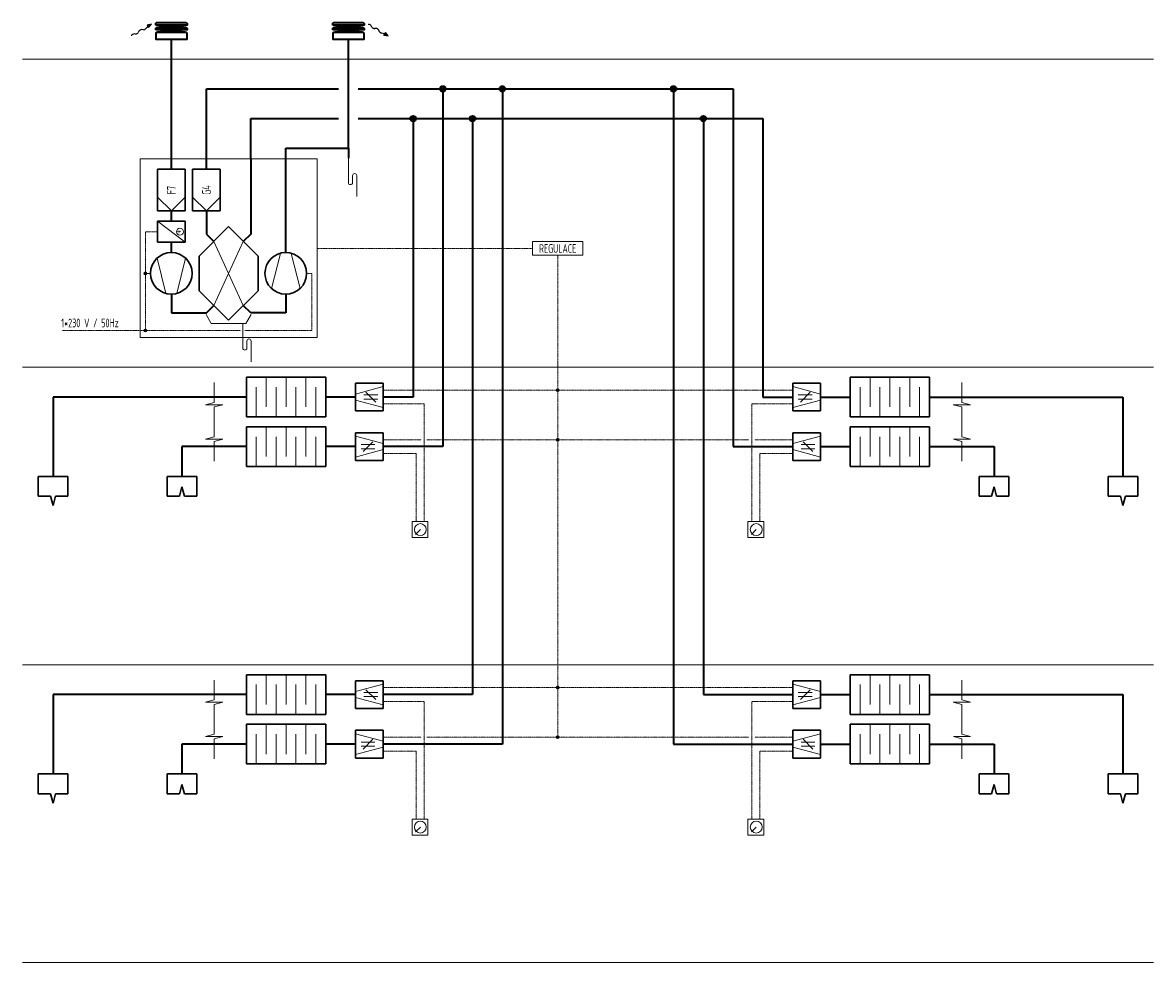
# Model space of a CAD drawing. Header units: millimetres. Extents: x 15940 to 92175, y -24684 to 227664.
# Tile 118 of 132: x 80772 to 92175, y 190479 to 199954. Entities that reach past the tile are written whole.
import ezdxf
from ezdxf.enums import TextEntityAlignment as Align

# ---------------------------------------------------------------- set-up
doc = ezdxf.new("R2010")
doc.units = ezdxf.units.MM
doc.header["$LTSCALE"] = 0.05
doc.linetypes.add('phl_thick', pattern=[0])
doc.linetypes.add('ČÁRKOVANÁ', pattern=[0.75, 0.5, -0.25])
for name, color, linetype, lineweight in [('4_VZT_POPIS_SYMBOLY', 7, 'Continuous', 15), ('VZT_30 DISTRIBUČNÍ PRVKY - OBRYS', 1, 'Continuous', 35), ('VZT_50 POPIS - OBECNE', 7, 'Continuous', 13), ('VZT_KOTY - DIMENZE', 7, 'Continuous', 5), ('VZT_POPIS - OBECNE', 7, 'Continuous', 5), ('VZT_POTRUBÍ - EHA (VÝFUK)', 14, 'Continuous', 35), ('VZT_POTRUBÍ - ETA (ODVOD)', 6, 'Continuous', 35), ('VZT_POTRUBÍ - ODA (SÁNÍ)', 3, 'Continuous', 35), ('VZT_POTRUBÍ - SUP (PŘÍVOD)', 5, 'Continuous', 35)]:
    doc.layers.add(name, color=color, linetype=linetype, lineweight=lineweight)
doc.styles.add('VZT_POPIS', font='isocp.shx', dxfattribs={"width": 0.6, "height": 125})

msp = doc.modelspace()

# ---------------------------------------------------------------- hatches: boundary and pattern name
at = {"layer": '4_VZT_POPIS_SYMBOLY'}
h = msp.add_hatch(color=256, dxfattribs=at)
h.dxf.hatch_style = 1
edge = h.paths.add_edge_path()
edge.add_arc((82010, 197426), 14, 0, 360)
h = msp.add_hatch(color=256, dxfattribs=at)
h.dxf.hatch_style = 1
edge = h.paths.add_edge_path()
edge.add_arc((82010, 196849), 14, 0, 360)
h = msp.add_hatch(color=256, dxfattribs=at)
h.dxf.hatch_style = 1
edge = h.paths.add_edge_path()
edge.add_arc((86168, 196249), 14, 0, 360)
h = msp.add_hatch(color=256, dxfattribs=at)
h.dxf.hatch_style = 1
edge = h.paths.add_edge_path()
edge.add_arc((86168, 195749), 14, 0, 360)
h = msp.add_hatch(color=256, dxfattribs=at)
h.dxf.hatch_style = 1
edge = h.paths.add_edge_path()
edge.add_arc((86168, 193249), 14, 0, 360)
h = msp.add_hatch(color=256, dxfattribs=at)
h.dxf.hatch_style = 1
edge = h.paths.add_edge_path()
edge.add_arc((86168, 192749), 14, 0, 360)
at = {"layer": 'VZT_POTRUBÍ - ETA (ODVOD)'}
h = msp.add_hatch(color=256, dxfattribs=at)
h.dxf.hatch_style = 1
edge = h.paths.add_edge_path()
edge.add_arc((85010, 199287), 28, 0, 360)
h = msp.add_hatch(color=256, dxfattribs=at)
h.dxf.hatch_style = 1
edge = h.paths.add_edge_path()
edge.add_arc((85610, 199287), 28, 0, 360)
h = msp.add_hatch(color=256, dxfattribs=at)
h.dxf.hatch_style = 1
edge = h.paths.add_edge_path()
edge.add_arc((87337, 199287), 28, 0, 360)
at = {"layer": 'VZT_POTRUBÍ - SUP (PŘÍVOD)'}
h = msp.add_hatch(color=256, dxfattribs=at)
h.dxf.hatch_style = 1
edge = h.paths.add_edge_path()
edge.add_arc((84710, 198987), 28, 0, 360)
h = msp.add_hatch(color=256, dxfattribs=at)
h.dxf.hatch_style = 1
edge = h.paths.add_edge_path()
edge.add_arc((85310, 198987), 28, 0, 360)
h = msp.add_hatch(color=256, dxfattribs=at)
h.dxf.hatch_style = 1
edge = h.paths.add_edge_path()
edge.add_arc((87637, 198987), 28, 0, 360)

# ---------------------------------------------------------------- linework, layer by layer
at = {"layer": '4_VZT_POPIS_SYMBOLY'}
for p, q in [((84057, 198587), (84057, 198342)), ((84099, 198412), (84099, 198342)), ((84141, 198412), (84141, 198202)), ((82272, 198056), (82132, 198196)), ((82272, 198056), (82412, 198196)), ((82626, 198056), (82486, 198196)), ((82626, 198056), (82766, 198196)), ((82132, 197951), (82412, 197741)), ((83372, 197628), (83283, 197272)), ((83481, 197628), (83570, 197272)), ((82218, 197223), (82129, 197579)), ((82327, 197223), (82416, 197579)), ((82622, 197010), (82675, 196919)), ((83024, 196919), (83076, 197010)), ((82675, 196919), (83024, 196919)), ((82992, 196919), (82992, 196674)), ((83034, 196744), (83034, 196674)), ((83076, 196744), (83076, 196534)), ((83229, 196079), (83229, 196379)), ((83429, 196079), (83429, 196379)), ((83629, 196079), (83629, 196379)), ((89318, 196079), (89318, 196379)), ((89518, 196079), (89518, 196379)), ((89718, 196079), (89718, 196379)), ((83129, 195979), (83129, 196279)), ((83329, 195979), (83329, 196279)), ((83529, 195979), (83529, 196279)), ((83729, 195979), (83729, 196279)), ((84409, 196284), (84129, 196209)), ((88538, 196284), (88818, 196209)), ((89218, 195979), (89218, 196279)), ((89418, 195979), (89418, 196279)), ((89618, 195979), (89618, 196279)), ((89818, 195979), (89818, 196279)), ((84409, 196074), (84129, 196149)), ((84353, 196200), (84213, 196200)), ((84353, 196158), (84213, 196158)), ((84333, 196129), (84234, 196228)), ((88538, 196074), (88818, 196149)), ((88594, 196200), (88734, 196200)), ((88594, 196158), (88734, 196158)), ((88615, 196129), (88714, 196228)), ((83229, 195579), (83229, 195879)), ((83429, 195579), (83429, 195879)), ((83629, 195579), (83629, 195879)), ((89318, 195579), (89318, 195879)), ((89518, 195579), (89518, 195879)), ((89718, 195579), (89718, 195879)), ((83129, 195479), (83129, 195779)), ((83329, 195479), (83329, 195779)), ((83529, 195479), (83529, 195779)), ((83729, 195479), (83729, 195779)), ((84129, 195784), (84409, 195709)), ((84185, 195700), (84325, 195700)), ((84206, 195629), (84305, 195728)), ((88818, 195784), (88538, 195709)), ((88762, 195700), (88622, 195700)), ((88742, 195629), (88643, 195728)), ((89218, 195479), (89218, 195779)), ((89418, 195479), (89418, 195779)), ((89618, 195479), (89618, 195779)), ((89818, 195479), (89818, 195779)), ((84129, 195574), (84409, 195649)), ((84185, 195658), (84325, 195658)), ((88818, 195574), (88538, 195649)), ((88762, 195658), (88622, 195658)), ((83129, 192979), (83129, 193279)), ((83229, 193079), (83229, 193379)), ((83329, 192979), (83329, 193279)), ((83429, 193079), (83429, 193379)), ((83529, 192979), (83529, 193279)), ((83629, 193079), (83629, 193379)), ((83729, 192979), (83729, 193279)), ((84409, 193284), (84129, 193209)), ((88538, 193284), (88818, 193209)), ((89218, 192979), (89218, 193279)), ((89318, 193079), (89318, 193379)), ((89418, 192979), (89418, 193279)), ((89518, 193079), (89518, 193379)), ((89618, 192979), (89618, 193279)), ((89718, 193079), (89718, 193379)), ((89818, 192979), (89818, 193279)), ((84353, 193200), (84213, 193200)), ((84333, 193129), (84234, 193228)), ((88594, 193200), (88734, 193200)), ((88615, 193129), (88714, 193228)), ((84409, 193074), (84129, 193149)), ((84353, 193158), (84213, 193158)), ((88538, 193074), (88818, 193149)), ((88594, 193158), (88734, 193158)), ((83229, 192579), (83229, 192879)), ((83429, 192579), (83429, 192879)), ((83629, 192579), (83629, 192879)), ((89318, 192579), (89318, 192879)), ((89518, 192579), (89518, 192879)), ((89718, 192579), (89718, 192879)), ((83129, 192479), (83129, 192779)), ((83329, 192479), (83329, 192779)), ((83529, 192479), (83529, 192779)), ((83729, 192479), (83729, 192779)), ((84129, 192784), (84409, 192709)), ((84206, 192629), (84305, 192728)), ((88818, 192784), (88538, 192709)), ((88742, 192629), (88643, 192728)), ((89218, 192479), (89218, 192779)), ((89418, 192479), (89418, 192779)), ((89618, 192479), (89618, 192779)), ((89818, 192479), (89818, 192779)), ((84129, 192574), (84409, 192649)), ((84185, 192700), (84325, 192700)), ((84185, 192658), (84325, 192658)), ((88818, 192574), (88538, 192649)), ((88762, 192700), (88622, 192700)), ((88762, 192658), (88622, 192658))]:
    msp.add_line(p, q, dxfattribs=at)
at = {"layer": '4_VZT_POPIS_SYMBOLY', "lineweight": 30}
for p, q in [((82132, 198476), (82132, 198056)), ((82412, 198476), (82132, 198476)), ((82412, 198056), (82412, 198476)), ((82486, 198476), (82486, 198056)), ((82766, 198476), (82486, 198476)), ((82766, 198056), (82766, 198476)), ((82132, 198056), (82412, 198056)), ((82486, 198056), (82766, 198056)), ((82132, 197951), (82132, 197741)), ((82412, 197951), (82132, 197951)), ((82412, 197741), (82412, 197951)), ((82849, 197898), (82552, 197601)), ((83146, 197601), (82849, 197898)), ((82132, 197741), (82412, 197741)), ((82552, 197601), (82552, 197251)), ((83146, 197251), (83146, 197601)), ((82552, 197251), (82849, 196954)), ((82849, 196954), (83146, 197251)), ((83829, 196379), (83029, 196379)), ((83029, 196379), (83029, 195979)), ((83829, 195979), (83829, 196379)), ((89118, 196379), (89918, 196379)), ((89118, 195979), (89118, 196379)), ((89918, 196379), (89918, 195979)), ((84409, 196319), (84129, 196319)), ((84129, 196319), (84129, 196039)), ((84409, 196039), (84409, 196319)), ((88538, 196319), (88818, 196319)), ((88538, 196039), (88538, 196319)), ((88818, 196319), (88818, 196039)), ((84129, 196039), (84409, 196039)), ((88818, 196039), (88538, 196039)), ((83029, 195979), (83829, 195979)), ((89918, 195979), (89118, 195979)), ((83829, 195879), (83029, 195879)), ((83029, 195879), (83029, 195479)), ((83829, 195479), (83829, 195879)), ((84129, 195819), (84409, 195819)), ((84129, 195539), (84129, 195819)), ((84409, 195819), (84409, 195539)), ((88818, 195819), (88538, 195819)), ((88538, 195819), (88538, 195539)), ((88818, 195539), (88818, 195819)), ((89118, 195879), (89918, 195879)), ((89118, 195479), (89118, 195879)), ((89918, 195879), (89918, 195479)), ((83029, 195479), (83829, 195479)), ((84409, 195539), (84129, 195539)), ((88538, 195539), (88818, 195539)), ((89918, 195479), (89118, 195479)), ((81229, 195379), (80929, 195379)), ((80929, 195379), (80929, 195179)), ((81229, 195179), (81229, 195379)), ((82529, 195379), (82229, 195379)), ((82229, 195379), (82229, 195179)), ((82529, 195179), (82529, 195379)), ((90418, 195179), (90418, 195379)), ((90418, 195379), (90718, 195379)), ((90718, 195379), (90718, 195179)), ((91718, 195179), (91718, 195379)), ((91718, 195379), (92018, 195379)), ((92018, 195379), (92018, 195179)), ((82354, 195179), (82379, 195272)), ((82379, 195272), (82404, 195179)), ((90568, 195272), (90543, 195179)), ((90593, 195179), (90568, 195272)), ((80929, 195179), (81054, 195179)), ((81054, 195179), (81079, 195085)), ((81079, 195085), (81104, 195179)), ((81104, 195179), (81229, 195179)), ((82229, 195179), (82354, 195179)), ((82404, 195179), (82529, 195179)), ((90543, 195179), (90418, 195179)), ((90718, 195179), (90593, 195179)), ((91843, 195179), (91718, 195179)), ((91868, 195085), (91843, 195179)), ((91893, 195179), (91868, 195085)), ((92018, 195179), (91893, 195179)), ((83829, 193379), (83029, 193379)), ((83029, 193379), (83029, 192979)), ((83829, 192979), (83829, 193379)), ((84409, 193319), (84129, 193319)), ((84129, 193319), (84129, 193039)), ((84409, 193039), (84409, 193319)), ((88538, 193319), (88818, 193319)), ((88538, 193039), (88538, 193319)), ((88818, 193319), (88818, 193039)), ((89118, 193379), (89918, 193379)), ((89118, 192979), (89118, 193379)), ((89918, 193379), (89918, 192979)), ((83029, 192979), (83829, 192979)), ((84129, 193039), (84409, 193039)), ((88818, 193039), (88538, 193039)), ((89918, 192979), (89118, 192979)), ((83829, 192879), (83029, 192879)), ((83029, 192879), (83029, 192479)), ((83829, 192479), (83829, 192879)), ((89118, 192879), (89918, 192879)), ((89118, 192479), (89118, 192879)), ((89918, 192879), (89918, 192479)), ((84129, 192819), (84409, 192819)), ((84129, 192539), (84129, 192819)), ((84409, 192819), (84409, 192539)), ((88818, 192819), (88538, 192819)), ((88538, 192819), (88538, 192539)), ((88818, 192539), (88818, 192819)), ((83029, 192479), (83829, 192479)), ((84409, 192539), (84129, 192539)), ((88538, 192539), (88818, 192539)), ((89918, 192479), (89118, 192479)), ((81229, 192379), (80929, 192379)), ((80929, 192379), (80929, 192179)), ((81229, 192179), (81229, 192379)), ((82529, 192379), (82229, 192379)), ((82229, 192379), (82229, 192179)), ((82529, 192179), (82529, 192379)), ((90418, 192179), (90418, 192379)), ((90418, 192379), (90718, 192379)), ((90718, 192379), (90718, 192179)), ((91718, 192179), (91718, 192379)), ((91718, 192379), (92018, 192379)), ((92018, 192379), (92018, 192179)), ((82354, 192179), (82379, 192272)), ((82379, 192272), (82404, 192179)), ((90568, 192272), (90543, 192179)), ((90593, 192179), (90568, 192272)), ((80929, 192179), (81054, 192179)), ((81054, 192179), (81079, 192085)), ((81079, 192085), (81104, 192179)), ((81104, 192179), (81229, 192179)), ((82229, 192179), (82354, 192179)), ((82404, 192179), (82529, 192179)), ((90543, 192179), (90418, 192179)), ((90718, 192179), (90593, 192179)), ((91843, 192179), (91718, 192179)), ((91868, 192085), (91843, 192179)), ((91893, 192179), (91868, 192085)), ((92018, 192179), (91893, 192179))]:
    msp.add_line(p, q, dxfattribs=at)
at = {"layer": '4_VZT_POPIS_SYMBOLY'}
for centre, radius in [((82359, 197846), 35), ((82010, 197426), 14), ((82010, 196849), 14), ((86168, 196249), 14), ((86168, 195749), 14), ((86168, 193249), 14), ((86168, 192749), 14)]:
    msp.add_circle(centre, radius, dxfattribs=at)
at = {"layer": '4_VZT_POPIS_SYMBOLY', "lineweight": 30}
for centre in [(82272, 197426), (83426, 197426)]:
    msp.add_circle(centre, 210, dxfattribs=at)
at = {"layer": '4_VZT_POPIS_SYMBOLY'}
for centre, start, end in [((84120, 198412), 0, 180), ((84078, 198342), 180, 0), ((83055, 196744), 0, 180), ((83013, 196674), 180, 0)]:
    msp.add_arc(centre, 21, start, end, dxfattribs=at)
at = {"layer": 'VZT_30 DISTRIBUČNÍ PRVKY - OBRYS', "linetype": 'phl_thick'}
for points in [[(82115, 199930), (82115, 199944, -0.414214), (82125, 199954), (82420, 199954, -0.414214), (82430, 199944), (82430, 199930)], [(82115, 199880), (82115, 199894, -0.414214), (82125, 199904), (82420, 199904, -0.414214), (82430, 199894), (82430, 199880)], [(83900, 199930), (83900, 199944, -0.414214), (83910, 199954), (84205, 199954, -0.414214), (84215, 199944), (84215, 199930)], [(83900, 199880), (83900, 199894, -0.414214), (83910, 199904), (84205, 199904, -0.414214), (84215, 199894), (84215, 199880)]]:
    msp.add_lwpolyline(points, format="xyb", close=True, dxfattribs=at)
for points in [[(82175, 199910), (82175, 199924), (82370, 199924), (82370, 199910)], [(83960, 199910), (83960, 199924), (84154, 199924), (84154, 199910)], [(82369, 199862), (82369, 199876), (82175, 199876), (82175, 199862)], [(84154, 199862), (84154, 199876), (83960, 199876), (83960, 199862)]]:
    msp.add_lwpolyline(points, close=True, dxfattribs=at)
for points in [[(82115, 199846), (82115, 199786), (82430, 199786), (82430, 199846, 0.414214), (82420, 199856), (82125, 199856, 0.414214), (82115, 199846)], [(83900, 199846), (83900, 199786), (84215, 199786), (84215, 199846, 0.414214), (84205, 199856), (83910, 199856, 0.414214), (83900, 199846)]]:
    msp.add_lwpolyline(points, format="xyb", dxfattribs=at)
for centre, start, end in [((82229, 199248), 94.6512, 99.003), ((82316, 199248), 80.997, 85.3488), ((84014, 199248), 94.6512, 99.003), ((84101, 199248), 80.997, 85.3488), ((82229, 199199), 94.6512, 99.003), ((82315, 199199), 80.997, 85.3488), ((84014, 199199), 94.6512, 99.003), ((84100, 199199), 80.997, 85.3488)]:
    msp.add_arc(centre, 665, start, end, dxfattribs=at)
at = {"layer": 'VZT_50 POPIS - OBECNE', "color": 0, "lineweight": -2}
for p, q in [((82034, 199916), (82015, 199894)), ((82071, 199938), (82027, 199928)), ((82027, 199928), (82034, 199916)), ((82042, 199904), (82034, 199916)), ((82042, 199904), (82071, 199938)), ((84295, 199909), (84288, 199922)), ((84336, 199895), (84322, 199894)), ((81912, 199839), (81897, 199840)), ((81945, 199868), (81939, 199855)), ((81991, 199883), (81972, 199884)), ((84372, 199862), (84363, 199879)), ((84423, 199842), (84393, 199847)), ((84416, 199829), (84423, 199842)), ((84416, 199829), (84460, 199821)), ((84430, 199854), (84423, 199842)), ((84460, 199821), (84430, 199854))]:
    msp.add_line(p, q, dxfattribs=at)
at = {"layer": 'VZT_50 POPIS - OBECNE'}
for p, q in [((84262, 199937), (84258, 199937)), ((81871, 199825), (81869, 199822))]:
    msp.add_line(p, q, dxfattribs=at)
at = {"layer": 'VZT_50 POPIS - OBECNE', "linetype": 'phl_thick'}
for p, q in [((80772, 199587), (92175, 199587)), ((82701, 197749), (82998, 197102)), ((82701, 197102), (82998, 197749)), ((85913, 197746), (86423, 197746)), ((85913, 197609), (85913, 197746)), ((86423, 197746), (86423, 197609)), ((86423, 197609), (85913, 197609)), ((82062, 197426), (82010, 197426)), ((80772, 196479), (92175, 196479)), ((82705, 196125), (82705, 196325)), ((90243, 196125), (90243, 196325)), ((82618, 196102), (82705, 196125)), ((82791, 196102), (82618, 196102)), ((82704, 196079), (82791, 196102)), ((82704, 195779), (82704, 196079)), ((90244, 196079), (90157, 196102)), ((90157, 196102), (90330, 196102)), ((90330, 196102), (90243, 196125)), ((90244, 195779), (90244, 196079)), ((82617, 195755), (82704, 195779)), ((82790, 195755), (82617, 195755)), ((82703, 195732), (82790, 195755)), ((82703, 195532), (82703, 195732)), ((90245, 195732), (90158, 195755)), ((90158, 195755), (90330, 195755)), ((90330, 195755), (90244, 195779)), ((90245, 195532), (90245, 195732)), ((84860, 194923), (84700, 194923)), ((84700, 194923), (84700, 194763)), ((84860, 194763), (84860, 194923)), ((88247, 194923), (88087, 194923)), ((88087, 194923), (88087, 194763)), ((88247, 194763), (88247, 194923)), ((84700, 194763), (84860, 194763)), ((88087, 194763), (88247, 194763)), ((80772, 193479), (92175, 193479)), ((82705, 193125), (82705, 193325)), ((90243, 193125), (90243, 193325)), ((82618, 193102), (82705, 193125)), ((82791, 193102), (82618, 193102)), ((82704, 193079), (82791, 193102)), ((82704, 192779), (82704, 193079)), ((90244, 193079), (90157, 193102)), ((90157, 193102), (90330, 193102)), ((90330, 193102), (90243, 193125)), ((90244, 192779), (90244, 193079)), ((82617, 192755), (82704, 192779)), ((82790, 192755), (82617, 192755)), ((82703, 192732), (82790, 192755)), ((82703, 192532), (82703, 192732)), ((90245, 192732), (90158, 192755)), ((90158, 192755), (90330, 192755)), ((90330, 192755), (90244, 192779)), ((90245, 192532), (90245, 192732)), ((84860, 191923), (84700, 191923)), ((84700, 191923), (84700, 191763)), ((84860, 191923), (84700, 191923)), ((84700, 191923), (84700, 191763)), ((84860, 191763), (84860, 191923)), ((84860, 191763), (84860, 191923)), ((88247, 191923), (88087, 191923)), ((88087, 191923), (88087, 191763)), ((88247, 191763), (88247, 191923)), ((84700, 191763), (84860, 191763)), ((84700, 191763), (84860, 191763)), ((88087, 191763), (88247, 191763)), ((80772, 190479), (92175, 190479))]:
    msp.add_line(p, q, dxfattribs=at)
at = {"layer": 'VZT_50 POPIS - OBECNE', "linetype": 'ČÁRKOVANÁ', "ltscale": 50}
for p, q in [((82010, 196849), (82010, 197846)), ((82010, 197846), (82132, 197846)), ((85913, 197677), (83741, 197677)), ((86168, 192749), (86168, 197609)), ((83636, 197426), (83689, 197426)), ((83689, 197426), (83689, 196849)), ((82971, 196849), (81175, 196849)), ((83689, 196849), (83013, 196849)), ((84409, 196249), (86168, 196249)), ((88538, 196249), (86168, 196249)), ((84409, 196109), (84820, 196109)), ((84820, 196109), (84820, 194923)), ((88538, 196109), (88127, 196109)), ((88127, 196109), (88127, 194923)), ((84409, 195749), (84790, 195749)), ((84850, 195749), (86168, 195749)), ((88097, 195749), (86168, 195749)), ((88538, 195749), (88157, 195749)), ((84409, 195609), (84740, 195609)), ((84740, 195609), (84740, 194923)), ((88538, 195609), (88207, 195609)), ((88207, 195609), (88207, 194923)), ((84409, 193249), (86168, 193249)), ((88538, 193249), (86168, 193249)), ((84409, 193109), (84820, 193109)), ((84820, 193109), (84820, 191923)), ((88538, 193109), (88127, 193109)), ((88127, 193109), (88127, 191923)), ((84409, 192749), (84790, 192749)), ((84850, 192749), (86168, 192749)), ((88097, 192749), (86168, 192749)), ((88538, 192749), (88157, 192749)), ((84409, 192609), (84740, 192609)), ((84740, 192609), (84740, 191923)), ((88538, 192609), (88207, 192609)), ((88207, 192609), (88207, 191923))]:
    msp.add_line(p, q, dxfattribs=at)
at = {"layer": 'VZT_50 POPIS - OBECNE', "color": 0, "lineweight": -2}
for centre, major_axis, start_param, end_param in [((82000, 199899), (18.5, 11), 3.908129, 5.191299), ((84270, 199922), (18.8, -10.5), 0.766537, 2.320574), ((84313, 199909), (18.8, -10.5), 3.908129, 5.516649), ((84345, 199879), (18.8, -10.5), 0.766537, 2.375056), ((81888, 199824), (18.5, 11), 0.766537, 2.320574), ((81921, 199855), (18.5, 11), 3.908129, 5.516649), ((81963, 199868), (18.5, 11), 0.766537, 2.375056), ((84390, 199863), (18.8, -10.5), 3.908129, 5.191299)]:
    msp.add_ellipse(centre, major_axis=major_axis, ratio=0.625, start_param=start_param, end_param=end_param, dxfattribs=at)
for points in [[(82042, 199904), (82027, 199928), (82071, 199938)], [(84416, 199829), (84430, 199854), (84460, 199821)]]:
    msp.add_solid(points, dxfattribs=at)
at = {"layer": 'VZT_KOTY - DIMENZE'}
for p, q in [((84783, 194843), (84733, 194794)), ((88170, 194843), (88121, 194794)), ((84783, 191843), (84733, 191794)), ((84783, 191843), (84733, 191794)), ((88170, 191843), (88121, 191794))]:
    msp.add_line(p, q, dxfattribs=at)
at = {"layer": 'VZT_POPIS - OBECNE'}
for p, q in [((81957, 198581), (83741, 198581)), ((81957, 196779), (81957, 198581)), ((83741, 198581), (83741, 196779)), ((83741, 196779), (81957, 196779))]:
    msp.add_line(p, q, dxfattribs=at)
for centre in [(84783, 194843), (88170, 194843), (84783, 191843), (84783, 191843), (88170, 191843)]:
    msp.add_circle(centre, 60, dxfattribs=at)
at = {"layer": 'VZT_POTRUBÍ - EHA (VÝFUK)'}
for p, q in [((84057, 198687), (84057, 199786)), ((83426, 198581), (83426, 198687)), ((83426, 198687), (84057, 198687)), ((84057, 198687), (84057, 198587)), ((83426, 197636), (83426, 198581)), ((83426, 197216), (83426, 197028)), ((83072, 197028), (82998, 197102)), ((83426, 197028), (83072, 197028))]:
    msp.add_line(p, q, dxfattribs=at)
at = {"layer": 'VZT_POTRUBÍ - ETA (ODVOD)'}
for p, q in [((82626, 198581), (82626, 199287)), ((82626, 199287), (83957, 199287)), ((84157, 199287), (87937, 199287)), ((85010, 199287), (85010, 195679)), ((85610, 199287), (85610, 192679)), ((87337, 199287), (87337, 192679)), ((87937, 199287), (87937, 195679)), ((82626, 198476), (82626, 198581)), ((82626, 198056), (82626, 197823)), ((82626, 197823), (82701, 197749)), ((83029, 195679), (82379, 195679)), ((82379, 195679), (82379, 195379)), ((84129, 195679), (83829, 195679)), ((85010, 195679), (84409, 195679)), ((87937, 195679), (88538, 195679)), ((88818, 195679), (89118, 195679)), ((89918, 195679), (90568, 195679)), ((90568, 195679), (90568, 195379)), ((83029, 192679), (82379, 192679)), ((82379, 192679), (82379, 192379)), ((84129, 192679), (83829, 192679)), ((85610, 192679), (84409, 192679)), ((87337, 192679), (88538, 192679)), ((88818, 192679), (89118, 192679)), ((89918, 192679), (90568, 192679)), ((90568, 192679), (90568, 192379))]:
    msp.add_line(p, q, dxfattribs=at)
for centre in [(85010, 199287), (85610, 199287), (87337, 199287)]:
    msp.add_circle(centre, 28, dxfattribs=at)
at = {"layer": 'VZT_POTRUBÍ - ODA (SÁNÍ)'}
for p, q in [((82272, 198581), (82272, 199786)), ((82272, 198476), (82272, 198581)), ((82272, 197951), (82272, 198056)), ((82272, 197636), (82272, 197741)), ((82272, 197216), (82272, 197028)), ((82626, 197028), (82701, 197102)), ((82272, 197028), (82626, 197028))]:
    msp.add_line(p, q, dxfattribs=at)
at = {"layer": 'VZT_POTRUBÍ - SUP (PŘÍVOD)'}
for p, q in [((83072, 198581), (83072, 198987)), ((83072, 198987), (83957, 198987)), ((84157, 198987), (88237, 198987)), ((84710, 198987), (84710, 196179)), ((85310, 198987), (85310, 193179)), ((87637, 198987), (87637, 193179)), ((88237, 198987), (88237, 196179)), ((83072, 198581), (83072, 197823)), ((83072, 197823), (82998, 197749)), ((83029, 196179), (81079, 196179)), ((81079, 196179), (81079, 195379)), ((84129, 196179), (83829, 196179)), ((84710, 196179), (84409, 196179)), ((88237, 196179), (88538, 196179)), ((88818, 196179), (89118, 196179)), ((89918, 196179), (91868, 196179)), ((91868, 196179), (91868, 195379)), ((83029, 193179), (81079, 193179)), ((81079, 193179), (81079, 192379)), ((84129, 193179), (83829, 193179)), ((85310, 193179), (84409, 193179)), ((87637, 193179), (88538, 193179)), ((88818, 193179), (89118, 193179)), ((89918, 193179), (91868, 193179)), ((91868, 193179), (91868, 192379))]:
    msp.add_line(p, q, dxfattribs=at)
for centre in [(84710, 198987), (85310, 198987), (87637, 198987)]:
    msp.add_circle(centre, 28, dxfattribs=at)

# ---------------------------------------------------------------- texts
at = {"layer": '4_VZT_POPIS_SYMBOLY', "style": 'VZT_POPIS', "width": 0.7}
for s, rotation, p in [('F7', 90, (82272, 198266)), ('G4', 90, (82626, 198266)), ('+', 270, (82359, 197846))]:
    msp.add_text(s, height=87.5, rotation=rotation, dxfattribs=at).set_placement(p, align=Align.MIDDLE)
for s, p in [('REGULACE', (86168, 197677)), ('1*230 V / 50Hz', (81451, 196926))]:
    msp.add_text(s, height=87.5, dxfattribs=at).set_placement(p, align=Align.MIDDLE)

doc.saveas('drawing.dxf')
